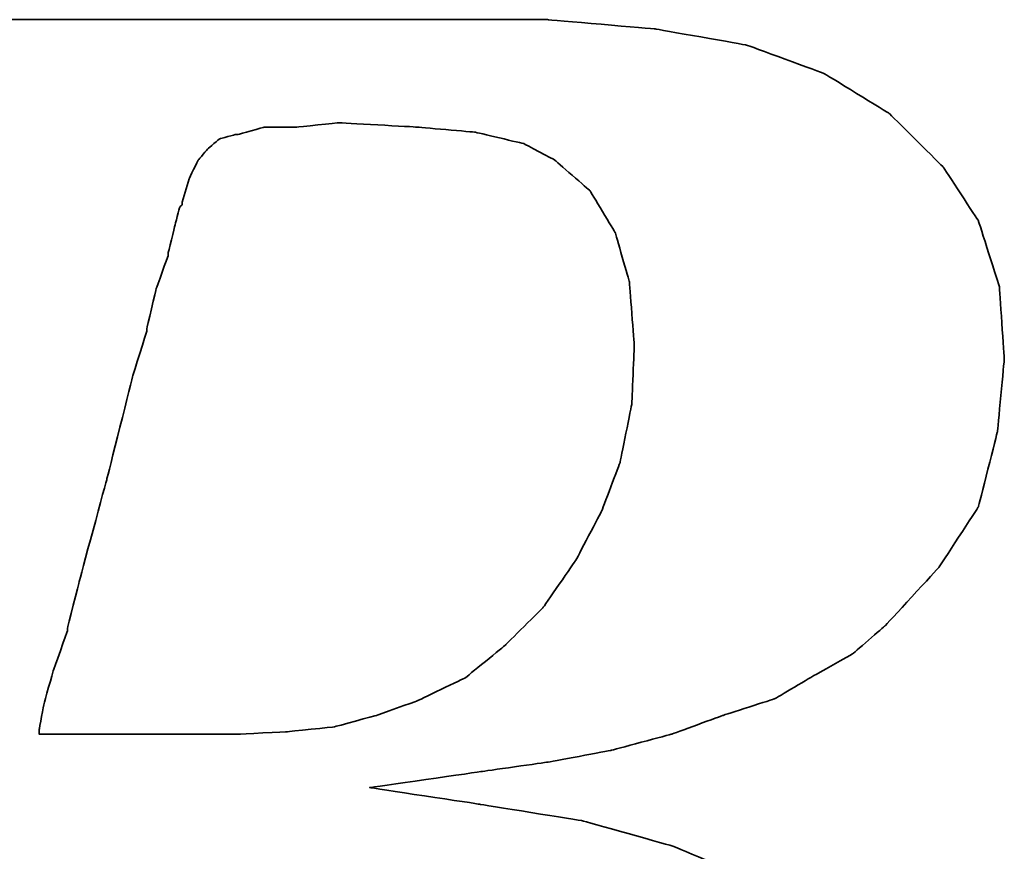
# Model space of a CAD drawing. Extents: x 158 to 713, y 43 to 428.
# Tile 33 of 50: x 674.54 to 675.84, y 90.04 to 91.14. Entities that reach past the tile are written whole.
import ezdxf

# ---------------------------------------------------------------- set-up
doc = ezdxf.new("R2010")
doc.units = 0
doc.header["$MEASUREMENT"] = 0
doc.layers.add('DIM', color=4, linetype='CONTINUOUS')
doc.layers.add('layer 1', color=7, linetype='CONTINUOUS')

# ---------------------------------------------------------------- blocks, each defined once
blk = doc.blocks.new('TBI MOTION logo(完整正式版)')
at = {"layer": 'layer 1', "color": 22, "lineweight": 35}
for points, knots in [([(-64.65375, -6.86375), (-64.65375, -6.86375), (-64.84375, -7.29625), (-64.84375, -7.29625), (-64.84375, -7.29625), (-64.84375, -7.29625), (-64.86875, -7.34375), (-64.86875, -7.34375), (-64.86875, -7.34375), (-64.86875, -7.34375), (-64.86875, -7.36875), (-64.86875, -7.36875), (-64.86875, -7.36875), (-64.86875, -7.36875), (-65.15375, -7.65375), (-65.15375, -7.65375), (-65.15375, -7.65375), (-65.15375, -7.65375), (-65.17875, -7.65375), (-65.17875, -7.65375), (-65.17875, -7.65375), (-65.17875, -7.65375), (-65.20375, -7.67875), (-65.20375, -7.67875), (-65.20375, -7.67875), (-65.20375, -7.67875), (-65.58875, -7.87125), (-65.58875, -7.87125), (-65.58875, -7.87125), (-65.58875, -7.87125), (-65.63375, -7.87125), (-65.63375, -7.87125), (-65.63375, -7.87125), (-65.63375, -7.87125), (-65.65875, -7.89375), (-65.65875, -7.89375), (-65.65875, -7.89375), (-65.65875, -7.89375), (-66.09375, -7.94375), (-66.09375, -7.94375), (-66.09375, -7.94375), (-66.09375, -7.94375), (-66.11375, -7.94375), (-66.11375, -7.94375), (-66.11375, -7.94375), (-66.11375, -7.94375), (-66.16375, -7.94375), (-66.16375, -7.94375), (-66.16375, -7.94375), (-66.16375, -7.94375), (-66.30875, -7.94375), (-66.30875, -7.94375), (-66.30875, -7.94375), (-66.30875, -7.94375), (-66.69375, -7.94375), (-66.69375, -7.94375), (-66.69375, -7.94375), (-66.69375, -7.94375), (-67.07375, -7.94375), (-67.07375, -7.94375), (-67.07375, -7.94375), (-67.07375, -7.94375), (-67.12375, -7.94375), (-67.12375, -7.94375), (-67.12375, -7.94375), (-67.12375, -7.94375), (-67.12375, -7.96625), (-67.12375, -7.96625), (-67.12375, -7.96625), (-67.12375, -7.96625), (-67.14875, -7.99125), (-67.14875, -7.99125), (-67.14875, -7.99125), (-67.14875, -7.99125), (-67.24375, -8.34875), (-67.24375, -8.34875), (-67.24375, -8.34875), (-67.24375, -8.34875), (-67.31375, -8.68625), (-67.31375, -8.68625), (-67.31375, -8.68625), (-67.31375, -8.68625), (-67.26875, -8.68625), (-67.26875, -8.68625), (-67.26875, -8.68625), (-67.26875, -8.68625), (-67.07375, -8.68625), (-67.07375, -8.68625), (-67.07375, -8.68625), (-67.07375, -8.68625), (-66.54875, -8.68625), (-66.54875, -8.68625), (-66.54875, -8.68625), (-66.54875, -8.68625), (-65.82625, -8.68625), (-65.82625, -8.68625), (-65.82625, -8.68625), (-65.82625, -8.68625), (-65.01375, -8.68625), (-65.01375, -8.68625), (-65.01375, -8.68625), (-65.01375, -8.68625), (-64.05375, -8.68625), (-64.05375, -8.68625), (-64.05375, -8.68625), (-64.05375, -8.68625), (-62.08375, -8.68625), (-62.08375, -8.68625), (-62.08375, -8.68625), (-62.08375, -8.68625), (-60.06875, -8.68625), (-60.06875, -8.68625), (-60.06875, -8.68625), (-60.06875, -8.68625), (-59.10875, -8.68625), (-59.10875, -8.68625), (-59.10875, -8.68625), (-59.10875, -8.68625), (-58.29375, -8.68625), (-58.29375, -8.68625), (-58.29375, -8.68625), (-58.29375, -8.68625), (-57.57375, -8.68625), (-57.57375, -8.68625), (-57.57375, -8.68625), (-57.57375, -8.68625), (-57.04875, -8.68625), (-57.04875, -8.68625), (-57.04875, -8.68625), (-57.04875, -8.68625), (-56.85375, -8.68625), (-56.85375, -8.68625), (-56.85375, -8.68625), (-56.85375, -8.68625), (-56.70875, -8.68625), (-56.70875, -8.68625), (-56.70875, -8.68625), (-56.70875, -8.68625), (-56.61375, -8.68625), (-56.61375, -8.68625), (-56.61375, -8.68625), (-56.61375, -8.68625), (-56.56875, -8.68625), (-56.56875, -8.68625), (-56.56875, -8.68625), (-56.56875, -8.68625), (-55.65375, -8.63875), (-55.65375, -8.63875), (-55.65375, -8.63875), (-55.65375, -8.63875), (-54.76875, -8.51875), (-54.76875, -8.51875), (-54.76875, -8.51875), (-54.76875, -8.51875), (-53.90375, -8.30375), (-53.90375, -8.30375), (-53.90375, -8.30375), (-53.90375, -8.30375), (-53.08875, -8.03875), (-53.08875, -8.03875), (-53.08875, -8.03875), (-53.08875, -8.03875), (-52.34375, -7.65375), (-52.34375, -7.65375), (-52.34375, -7.65375), (-52.34375, -7.65375), (-51.69875, -7.29625), (-51.69875, -7.29625), (-51.69875, -7.29625), (-51.69875, -7.29625), (-51.21875, -6.91125), (-51.21875, -6.91125), (-51.21875, -6.91125), (-51.21875, -6.91125), (-50.83375, -6.50375), (-50.83375, -6.50375), (-50.83375, -6.50375), (-50.83375, -6.50375), (-50.44875, -5.94875), (-50.44875, -5.94875), (-50.44875, -5.94875), (-50.44875, -5.94875), (-50.13875, -5.30375), (-50.13875, -5.30375), (-50.13875, -5.30375), (-50.13875, -5.30375), (-49.99375, -4.65375), (-49.99375, -4.65375), (-49.99375, -4.65375), (-49.99375, -4.65375), (-49.92375, -3.98375), (-49.92375, -3.98375), (-49.92375, -3.98375), (-49.92375, -3.98375), (-49.99375, -3.19374), (-49.99375, -3.19374), (-49.99375, -3.19374), (-49.99375, -3.19374), (-50.23374, -2.44874), (-50.23374, -2.44874), (-50.23374, -2.44874), (-50.23374, -2.44874), (-50.59375, -1.87374), (-50.59375, -1.87374), (-50.59375, -1.87374), (-50.59375, -1.87374), (-51.09875, -1.31874), (-51.09875, -1.31874), (-51.09875, -1.31874), (-51.09875, -1.31874), (-51.74375, -0.81875), (-51.74375, -0.81875), (-51.74375, -0.81875), (-51.74375, -0.81875), (-52.53875, -0.48125), (-52.53875, -0.48125), (-52.53875, -0.48125), (-52.53875, -0.48125), (-53.47375, -0.21875), (-53.47375, -0.21875), (-53.47375, -0.21875), (-53.47375, -0.21875), (-54.52875, -0.04874), (-54.52875, -0.04874), (-54.52875, -0.04874), (-54.52875, -0.04874), (-55.65375, 0.12125), (-55.65375, 0.12125), (-55.65375, 0.12125), (-55.65375, 0.12125), (-54.50375, 0.28624), (-54.50375, 0.28624), (-54.50375, 0.28624), (-54.50375, 0.28624), (-53.83375, 0.38124), (-53.83375, 0.38124), (-53.83375, 0.38124), (-53.83375, 0.38124), (-53.18375, 0.50125), (-53.18375, 0.50125), (-53.18375, 0.50125), (-53.18375, 0.50125), (-52.55875, 0.66874), (-52.55875, 0.66874), (-52.55875, 0.66874), (-52.55875, 0.66874), (-52.03375, 0.86124), (-52.03375, 0.86124), (-52.03375, 0.86124), (-52.03375, 0.86124), (-51.50374, 1.03124), (-51.50374, 1.03124), (-51.50374, 1.03124), (-51.50374, 1.03124), (-51.09875, 1.27125), (-51.09875, 1.27125), (-51.09875, 1.27125), (-51.09875, 1.27125), (-50.71375, 1.48624), (-50.71375, 1.48624), (-50.71375, 1.48624), (-50.71375, 1.48624), (-50.37625, 1.77625), (-50.37625, 1.77625), (-50.37625, 1.77625), (-50.37625, 1.77625), (-49.82375, 2.37625), (-49.82375, 2.37625), (-49.82375, 2.37625), (-49.82375, 2.37625), (-49.41875, 2.99625), (-49.41875, 2.99625), (-49.41875, 2.99625), (-49.41875, 2.99625), (-49.22375, 3.76625), (-49.22375, 3.76625), (-49.22375, 3.76625), (-49.22375, 3.76625), (-49.15375, 4.50874), (-49.15375, 4.50874), (-49.15375, 4.50874), (-49.15375, 4.50874), (-49.20375, 5.25125), (-49.20375, 5.25125), (-49.20375, 5.25125), (-49.20375, 5.25125), (-49.41875, 5.92625), (-49.41875, 5.92625), (-49.41875, 5.92625), (-49.41875, 5.92625), (-49.77875, 6.47625), (-49.77875, 6.47625), (-49.77875, 6.47625), (-49.77875, 6.47625), (-50.33125, 7.02624), (-50.33125, 7.02624), (-50.33125, 7.02624), (-50.33125, 7.02624), (-51.00125, 7.43625), (-51.00125, 7.43625), (-51.00125, 7.43625), (-51.00125, 7.43625), (-51.79375, 7.72625), (-51.79375, 7.72625), (-51.79375, 7.72625), (-51.79375, 7.72625), (-52.72875, 7.89124), (-52.72875, 7.89124), (-52.72875, 7.89124), (-52.72875, 7.89124), (-53.83375, 7.98625), (-53.83375, 7.98625), (-53.83375, 7.98625), (-53.83375, 7.98625), (-53.92875, 7.98625), (-53.92875, 7.98625), (-53.92875, 7.98625), (-53.92875, 7.98625), (-54.26375, 7.98625), (-54.26375, 7.98625), (-54.26375, 7.98625), (-54.26375, 7.98625), (-54.74375, 7.98625), (-54.74375, 7.98625), (-54.74375, 7.98625), (-54.74375, 7.98625), (-55.36875, 7.98625), (-55.36875, 7.98625), (-55.36875, 7.98625), (-55.36875, 7.98625), (-56.13375, 7.98625), (-56.13375, 7.98625), (-56.13375, 7.98625), (-56.13375, 7.98625), (-56.94875, 7.98625), (-56.94875, 7.98625), (-56.94875, 7.98625), (-56.94875, 7.98625), (-58.77625, 7.98625), (-58.77625, 7.98625), (-58.77625, 7.98625), (-58.77625, 7.98625), (-60.59875, 7.98625), (-60.59875, 7.98625), (-60.59875, 7.98625), (-60.59875, 7.98625), (-61.41375, 7.98625), (-61.41375, 7.98625), (-61.41375, 7.98625), (-61.41375, 7.98625), (-62.17875, 7.98625), (-62.17875, 7.98625), (-62.17875, 7.98625), (-62.17875, 7.98625), (-62.80375, 7.98625), (-62.80375, 7.98625), (-62.80375, 7.98625), (-62.80375, 7.98625), (-63.30625, 7.98625), (-63.30625, 7.98625), (-63.30625, 7.98625), (-63.30625, 7.98625), (-63.57375, 7.98625), (-63.57375, 7.98625), (-63.57375, 7.98625), (-63.57375, 7.98625), (-63.57375, 7.96375), (-63.57375, 7.96375), (-63.57375, 7.96375), (-63.57375, 7.96375), (-63.59875, 7.94125), (-63.59875, 7.94125), (-63.59875, 7.94125), (-63.59875, 7.94125), (-63.69375, 7.55625), (-63.69375, 7.55625), (-63.69375, 7.55625), (-63.69375, 7.55625), (-63.76375, 7.24624), (-63.76375, 7.24624), (-63.76375, 7.24624), (-63.76375, 7.24624), (-63.23875, 7.24624), (-63.23875, 7.24624), (-63.23875, 7.24624), (-63.23875, 7.24624), (-62.75875, 7.24624), (-62.75875, 7.24624), (-62.75875, 7.24624), (-62.75875, 7.24624), (-62.61125, 7.24624), (-62.61125, 7.24624), (-62.61125, 7.24624), (-62.61125, 7.24624), (-62.56625, 7.24624), (-62.56625, 7.24624), (-62.56625, 7.24624), (-62.56625, 7.24624), (-62.22875, 7.24624), (-62.22875, 7.24624), (-62.22875, 7.24624), (-62.22875, 7.24624), (-62.20375, 7.24624), (-62.20375, 7.24624), (-62.20375, 7.24624), (-62.20375, 7.24624), (-62.17875, 7.21875), (-62.17875, 7.21875), (-62.17875, 7.21875), (-62.17875, 7.21875), (-61.96375, 7.17125), (-61.96375, 7.17125), (-61.96375, 7.17125), (-61.96375, 7.17125), (-61.72375, 7.12624), (-61.72375, 7.12624), (-61.72375, 7.12624), (-61.72375, 7.12624), (-61.70375, 7.12624), (-61.70375, 7.12624), (-61.70375, 7.12624), (-61.70375, 7.12624), (-61.55875, 7.07624), (-61.55875, 7.07624), (-61.55875, 7.07624), (-61.55875, 7.07624), (-61.50875, 7.07624), (-61.50875, 7.07624), (-61.50875, 7.07624), (-61.50875, 7.07624), (-61.48375, 7.02624), (-61.48375, 7.02624), (-61.48375, 7.02624), (-61.48375, 7.02624), (-61.31875, 6.83375), (-61.31875, 6.83375), (-61.31875, 6.83375), (-61.31875, 6.83375), (-61.29375, 6.81125), (-61.29375, 6.81125), (-61.29375, 6.81125), (-61.29375, 6.81125), (-61.29375, 6.78625), (-61.29375, 6.78625), (-61.29375, 6.78625), (-61.29375, 6.78625), (-61.19875, 6.50124), (-61.19875, 6.50124), (-61.19875, 6.50124), (-61.19875, 6.50124), (-61.17375, 6.45124), (-61.17375, 6.45124), (-61.17375, 6.45124), (-61.17375, 6.45124), (-61.19875, 6.40625), (-61.19875, 6.40625), (-61.19875, 6.40625), (-61.19875, 6.40625), (-61.26875, 5.99624), (-61.26875, 5.99624), (-61.26875, 5.99624), (-61.26875, 5.99624), (-61.26875, 5.85125), (-61.26875, 5.85125), (-61.26875, 5.85125), (-61.26875, 5.85125), (-61.26875, 5.82625), (-61.26875, 5.82625), (-61.26875, 5.82625), (-61.26875, 5.82625), (-61.29375, 5.80625), (-61.29375, 5.80625), (-61.29375, 5.80625), (-61.29375, 5.80625), (-61.34125, 5.66125), (-61.34125, 5.66125), (-61.34125, 5.66125), (-61.34125, 5.66125), (-61.41375, 5.44625), (-61.41375, 5.44625), (-61.41375, 5.44625), (-61.41375, 5.44625), (-61.48375, 5.15625), (-61.48375, 5.15625), (-61.48375, 5.15625), (-61.48375, 5.15625), (-61.58375, 4.82124), (-61.58375, 4.82124), (-61.58375, 4.82124), (-61.58375, 4.82124), (-61.79875, 4.00375), (-61.79875, 4.00375), (-61.79875, 4.00375), (-61.79875, 4.00375), (-62.05875, 2.99625), (-62.05875, 2.99625), (-62.05875, 2.99625), (-62.05875, 2.99625), (-62.34875, 1.91625), (-62.34875, 1.91625), (-62.34875, 1.91625), (-62.34875, 1.91625), (-62.97375, -0.41124), (-62.97375, -0.41124), (-62.97375, -0.41124), (-62.97375, -0.41124), (-63.59875, -2.75875), (-63.59875, -2.75875), (-63.59875, -2.75875), (-63.59875, -2.75875), (-63.88375, -3.86374), (-63.88375, -3.86374), (-63.88375, -3.86374), (-63.88375, -3.86374), (-64.14875, -4.82374), (-64.14875, -4.82374), (-64.14875, -4.82374), (-64.14875, -4.82374), (-64.36375, -5.64125), (-64.36375, -5.64125), (-64.36375, -5.64125), (-64.36375, -5.64125), (-64.43625, -5.97625), (-64.43625, -5.97625), (-64.43625, -5.97625), (-64.43625, -5.97625), (-64.50875, -6.28625), (-64.50875, -6.28625), (-64.50875, -6.28625), (-64.50875, -6.28625), (-64.50875, -6.30875), (-64.50875, -6.30875), (-64.50875, -6.30875), (-64.50875, -6.30875), (-64.57875, -6.50375), (-64.57875, -6.50375), (-64.57875, -6.50375), (-64.57875, -6.50375), (-64.62875, -6.69625), (-64.62875, -6.69625), (-64.62875, -6.69625), (-64.62875, -6.69625), (-64.62875, -6.76875), (-64.62875, -6.76875), (-64.62875, -6.76875), (-64.62875, -6.76875), (-64.62875, -6.81375), (-64.62875, -6.81375), (-64.62875, -6.81375), (-64.62875, -6.81375), (-64.62875, -6.83875), (-64.62875, -6.83875), (-64.62875, -6.83875), (-64.62875, -6.83875), (-64.65375, -6.86375), (-64.65375, -6.86375)], [0, 0, 0, 0, 0.00719424, 0.00719424, 0.00719424, 0.00719425, 0.01438849, 0.01438849, 0.01438849, 0.0143885, 0.02158273, 0.02158273, 0.02158273, 0.02158274, 0.02877698, 0.02877698, 0.02877698, 0.02877699, 0.03597122, 0.03597122, 0.03597122, 0.03597123, 0.04316547, 0.04316547, 0.04316547, 0.04316548, 0.05035971, 0.05035971, 0.05035971, 0.05035972, 0.05755396, 0.05755396, 0.05755396, 0.05755397, 0.0647482, 0.0647482, 0.0647482, 0.06474821, 0.07194245, 0.07194245, 0.07194245, 0.07194246, 0.07913669, 0.07913669, 0.07913669, 0.0791367, 0.08633094, 0.08633094, 0.08633094, 0.08633095, 0.09352518, 0.09352518, 0.09352518, 0.09352519, 0.10071942, 0.10071942, 0.10071942, 0.10071943, 0.10791367, 0.10791367, 0.10791367, 0.10791368, 0.11510791, 0.11510791, 0.11510791, 0.11510792, 0.12230216, 0.12230216, 0.12230216, 0.12230217, 0.1294964, 0.1294964, 0.1294964, 0.12949641, 0.13669065, 0.13669065, 0.13669065, 0.13669066, 0.14388489, 0.14388489, 0.14388489, 0.1438849, 0.15107914, 0.15107914, 0.15107914, 0.15107915, 0.15827338, 0.15827338, 0.15827338, 0.15827339, 0.16546763, 0.16546763, 0.16546763, 0.16546764, 0.17266187, 0.17266187, 0.17266187, 0.17266188, 0.17985612, 0.17985612, 0.17985612, 0.17985613, 0.18705036, 0.18705036, 0.18705036, 0.18705037, 0.1942446, 0.1942446, 0.1942446, 0.19424461, 0.20143885, 0.20143885, 0.20143885, 0.20143886, 0.20863309, 0.20863309, 0.20863309, 0.2086331, 0.21582734, 0.21582734, 0.21582734, 0.21582735, 0.22302158, 0.22302158, 0.22302158, 0.22302159, 0.23021583, 0.23021583, 0.23021583, 0.23021584, 0.23741007, 0.23741007, 0.23741007, 0.23741008, 0.24460432, 0.24460432, 0.24460432, 0.24460433, 0.25179856, 0.25179856, 0.25179856, 0.25179857, 0.25899281, 0.25899281, 0.25899281, 0.25899282, 0.26618705, 0.26618705, 0.26618705, 0.26618706, 0.27338129, 0.27338129, 0.27338129, 0.2733813, 0.28057554, 0.28057554, 0.28057554, 0.28057555, 0.28776978, 0.28776978, 0.28776978, 0.28776979, 0.29496403, 0.29496403, 0.29496403, 0.29496404, 0.30215827, 0.30215827, 0.30215827, 0.30215828, 0.30935252, 0.30935252, 0.30935252, 0.30935253, 0.31654676, 0.31654676, 0.31654676, 0.31654677, 0.32374101, 0.32374101, 0.32374101, 0.32374102, 0.33093525, 0.33093525, 0.33093525, 0.33093526, 0.3381295, 0.3381295, 0.3381295, 0.33812951, 0.34532374, 0.34532374, 0.34532374, 0.34532375, 0.35251799, 0.35251799, 0.35251799, 0.352518, 0.35971223, 0.35971223, 0.35971223, 0.35971224, 0.36690647, 0.36690647, 0.36690647, 0.36690648, 0.37410072, 0.37410072, 0.37410072, 0.37410073, 0.38129496, 0.38129496, 0.38129496, 0.38129497, 0.38848921, 0.38848921, 0.38848921, 0.38848922, 0.39568345, 0.39568345, 0.39568345, 0.39568346, 0.4028777, 0.4028777, 0.4028777, 0.40287771, 0.41007194, 0.41007194, 0.41007194, 0.41007195, 0.41726619, 0.41726619, 0.41726619, 0.4172662, 0.42446043, 0.42446043, 0.42446043, 0.42446044, 0.43165468, 0.43165468, 0.43165468, 0.43165469, 0.43884892, 0.43884892, 0.43884892, 0.43884893, 0.44604317, 0.44604317, 0.44604317, 0.44604318, 0.45323741, 0.45323741, 0.45323741, 0.45323742, 0.46043165, 0.46043165, 0.46043165, 0.46043166, 0.4676259, 0.4676259, 0.4676259, 0.46762591, 0.47482014, 0.47482014, 0.47482014, 0.47482015, 0.48201439, 0.48201439, 0.48201439, 0.4820144, 0.48920863, 0.48920863, 0.48920863, 0.48920864, 0.49640288, 0.49640288, 0.49640288, 0.49640289, 0.50359712, 0.50359712, 0.50359712, 0.50359713, 0.51079137, 0.51079137, 0.51079137, 0.51079138, 0.51798561, 0.51798561, 0.51798561, 0.51798562, 0.52517986, 0.52517986, 0.52517986, 0.52517987, 0.5323741, 0.5323741, 0.5323741, 0.53237411, 0.53956835, 0.53956835, 0.53956835, 0.53956836, 0.54676259, 0.54676259, 0.54676259, 0.5467626, 0.55395683, 0.55395683, 0.55395683, 0.55395684, 0.56115108, 0.56115108, 0.56115108, 0.56115109, 0.56834532, 0.56834532, 0.56834532, 0.56834533, 0.57553957, 0.57553957, 0.57553957, 0.57553958, 0.58273381, 0.58273381, 0.58273381, 0.58273382, 0.58992806, 0.58992806, 0.58992806, 0.58992807, 0.5971223, 0.5971223, 0.5971223, 0.59712231, 0.60431655, 0.60431655, 0.60431655, 0.60431656, 0.61151079, 0.61151079, 0.61151079, 0.6115108, 0.61870504, 0.61870504, 0.61870504, 0.61870505, 0.62589928, 0.62589928, 0.62589928, 0.62589929, 0.63309353, 0.63309353, 0.63309353, 0.63309354, 0.64028777, 0.64028777, 0.64028777, 0.64028778, 0.64748201, 0.64748201, 0.64748201, 0.64748202, 0.65467626, 0.65467626, 0.65467626, 0.65467627, 0.6618705, 0.6618705, 0.6618705, 0.66187051, 0.66906475, 0.66906475, 0.66906475, 0.66906476, 0.67625899, 0.67625899, 0.67625899, 0.676259, 0.68345324, 0.68345324, 0.68345324, 0.68345325, 0.69064748, 0.69064748, 0.69064748, 0.69064749, 0.69784173, 0.69784173, 0.69784173, 0.69784174, 0.70503597, 0.70503597, 0.70503597, 0.70503598, 0.71223022, 0.71223022, 0.71223022, 0.71223023, 0.71942446, 0.71942446, 0.71942446, 0.71942447, 0.72661871, 0.72661871, 0.72661871, 0.72661872, 0.73381295, 0.73381295, 0.73381295, 0.73381296, 0.74100719, 0.74100719, 0.74100719, 0.7410072, 0.74820144, 0.74820144, 0.74820144, 0.74820145, 0.75539568, 0.75539568, 0.75539568, 0.75539569, 0.76258993, 0.76258993, 0.76258993, 0.76258994, 0.76978417, 0.76978417, 0.76978417, 0.76978418, 0.77697842, 0.77697842, 0.77697842, 0.77697843, 0.78417266, 0.78417266, 0.78417266, 0.78417267, 0.79136691, 0.79136691, 0.79136691, 0.79136692, 0.79856115, 0.79856115, 0.79856115, 0.79856116, 0.8057554, 0.8057554, 0.8057554, 0.80575541, 0.81294964, 0.81294964, 0.81294964, 0.81294965, 0.82014388, 0.82014388, 0.82014388, 0.82014389, 0.82733813, 0.82733813, 0.82733813, 0.82733814, 0.83453237, 0.83453237, 0.83453237, 0.83453238, 0.84172662, 0.84172662, 0.84172662, 0.84172663, 0.84892086, 0.84892086, 0.84892086, 0.84892087, 0.85611511, 0.85611511, 0.85611511, 0.85611512, 0.86330935, 0.86330935, 0.86330935, 0.86330936, 0.8705036, 0.8705036, 0.8705036, 0.87050361, 0.87769784, 0.87769784, 0.87769784, 0.87769785, 0.88489209, 0.88489209, 0.88489209, 0.8848921, 0.89208633, 0.89208633, 0.89208633, 0.89208634, 0.89928058, 0.89928058, 0.89928058, 0.89928059, 0.90647482, 0.90647482, 0.90647482, 0.90647483, 0.91366906, 0.91366906, 0.91366906, 0.91366907, 0.92086331, 0.92086331, 0.92086331, 0.92086332, 0.92805755, 0.92805755, 0.92805755, 0.92805756, 0.9352518, 0.9352518, 0.9352518, 0.93525181, 0.94244604, 0.94244604, 0.94244604, 0.94244605, 0.94964029, 0.94964029, 0.94964029, 0.9496403, 0.95683453, 0.95683453, 0.95683453, 0.95683454, 0.96402878, 0.96402878, 0.96402878, 0.96402879, 0.97122302, 0.97122302, 0.97122302, 0.97122303, 0.97841727, 0.97841727, 0.97841727, 0.97841728, 0.98561151, 0.98561151, 0.98561151, 0.98561152, 0.99280576, 0.99280576, 0.99280576, 0.99280577, 1, 1, 1, 1]), ([(-57.50375, 6.35625), (-57.50375, 6.35625), (-57.57375, 6.11625), (-57.57375, 6.11625), (-57.57375, 6.11625), (-57.57375, 6.11625), (-57.57375, 6.09125), (-57.57375, 6.09125), (-57.57375, 6.09125), (-57.57375, 6.09125), (-57.59875, 6.06625), (-57.59875, 6.06625), (-57.59875, 6.06625), (-57.59875, 6.06625), (-57.64875, 5.87625), (-57.64875, 5.87625), (-57.64875, 5.87625), (-57.64875, 5.87625), (-57.71875, 5.58875), (-57.71875, 5.58875), (-57.71875, 5.58875), (-57.71875, 5.58875), (-57.71875, 5.56625), (-57.71875, 5.56625), (-57.71875, 5.56625), (-57.71875, 5.56625), (-57.83875, 5.23125), (-57.83875, 5.23125), (-57.83875, 5.23125), (-57.83875, 5.23125), (-57.93625, 4.82124), (-57.93625, 4.82124), (-57.93625, 4.82124), (-57.93625, 4.82124), (-57.93625, 4.79624), (-57.93625, 4.79624), (-57.93625, 4.79624), (-57.93625, 4.79624), (-58.07875, 4.34125), (-58.07875, 4.34125), (-58.07875, 4.34125), (-58.07875, 4.34125), (-58.34375, 3.28625), (-58.34375, 3.28625), (-58.34375, 3.28625), (-58.34375, 3.28625), (-58.62875, 2.23124), (-58.62875, 2.23124), (-58.62875, 2.23124), (-58.62875, 2.23124), (-58.74875, 1.75125), (-58.74875, 1.75125), (-58.74875, 1.75125), (-58.74875, 1.75125), (-58.74875, 1.72625), (-58.74875, 1.72625), (-58.74875, 1.72625), (-58.74875, 1.72625), (-58.89375, 1.31625), (-58.89375, 1.31625), (-58.89375, 1.31625), (-58.89375, 1.31625), (-58.98875, 0.98124), (-58.98875, 0.98124), (-58.98875, 0.98124), (-58.98875, 0.98124), (-59.03875, 0.71625), (-59.03875, 0.71625), (-59.03875, 0.71625), (-59.03875, 0.71625), (-59.03875, 0.66874), (-59.03875, 0.66874), (-59.03875, 0.66874), (-59.03875, 0.66874), (-58.91875, 0.66874), (-58.91875, 0.66874), (-58.91875, 0.66874), (-58.91875, 0.66874), (-58.53375, 0.66874), (-58.53375, 0.66874), (-58.53375, 0.66874), (-58.53375, 0.66874), (-58.10375, 0.66874), (-58.10375, 0.66874), (-58.10375, 0.66874), (-58.10375, 0.66874), (-57.66875, 0.66874), (-57.66875, 0.66874), (-57.66875, 0.66874), (-57.66875, 0.66874), (-57.33375, 0.66874), (-57.33375, 0.66874), (-57.33375, 0.66874), (-57.33375, 0.66874), (-57.09375, 0.66874), (-57.09375, 0.66874), (-57.09375, 0.66874), (-57.09375, 0.66874), (-56.99875, 0.66874), (-56.99875, 0.66874), (-56.99875, 0.66874), (-56.99875, 0.66874), (-56.49375, 0.69374), (-56.49375, 0.69374), (-56.49375, 0.69374), (-56.49375, 0.69374), (-56.01375, 0.74374), (-56.01375, 0.74374), (-56.01375, 0.74374), (-56.01375, 0.74374), (-55.58375, 0.86124), (-55.58375, 0.86124), (-55.58375, 0.86124), (-55.58375, 0.86124), (-55.17375, 1.00624), (-55.17375, 1.00624), (-55.17375, 1.00624), (-55.17375, 1.00624), (-54.67375, 1.24625), (-54.67375, 1.24625), (-54.67375, 1.24625), (-54.67375, 1.24625), (-54.26375, 1.58124), (-54.26375, 1.58124), (-54.26375, 1.58124), (-54.26375, 1.58124), (-53.87875, 1.96374), (-53.87875, 1.96374), (-53.87875, 1.96374), (-53.87875, 1.96374), (-53.54375, 2.44625), (-53.54375, 2.44625), (-53.54375, 2.44625), (-53.54375, 2.44625), (-53.27875, 2.95125), (-53.27875, 2.95125), (-53.27875, 2.95125), (-53.27875, 2.95125), (-53.08875, 3.45124), (-53.08875, 3.45124), (-53.08875, 3.45124), (-53.08875, 3.45124), (-52.96875, 4.05124), (-52.96875, 4.05124), (-52.96875, 4.05124), (-52.96875, 4.05124), (-52.94375, 4.65125), (-52.94375, 4.65125), (-52.94375, 4.65125), (-52.94375, 4.65125), (-52.99375, 5.30125), (-52.99375, 5.30125), (-52.99375, 5.30125), (-52.99375, 5.30125), (-53.13875, 5.80625), (-53.13875, 5.80625), (-53.13875, 5.80625), (-53.13875, 5.80625), (-53.39875, 6.23625), (-53.39875, 6.23625), (-53.39875, 6.23625), (-53.39875, 6.23625), (-53.75875, 6.54875), (-53.75875, 6.54875), (-53.75875, 6.54875), (-53.75875, 6.54875), (-54.07375, 6.71625), (-54.07375, 6.71625), (-54.07375, 6.71625), (-54.07375, 6.71625), (-54.57375, 6.83375), (-54.57375, 6.83375), (-54.57375, 6.83375), (-54.57375, 6.83375), (-55.17375, 6.88625), (-55.17375, 6.88625), (-55.17375, 6.88625), (-55.17375, 6.88625), (-55.96875, 6.93125), (-55.96875, 6.93125), (-55.96875, 6.93125), (-55.96875, 6.93125), (-56.39875, 6.88625), (-56.39875, 6.88625), (-56.39875, 6.88625), (-56.39875, 6.88625), (-56.42125, 6.88625), (-56.42125, 6.88625), (-56.42125, 6.88625), (-56.42125, 6.88625), (-56.73375, 6.88625), (-56.73375, 6.88625), (-56.73375, 6.88625), (-56.73375, 6.88625), (-56.99875, 6.81125), (-56.99875, 6.81125), (-56.99875, 6.81125), (-56.99875, 6.81125), (-57.02375, 6.81125), (-57.02375, 6.81125), (-57.02375, 6.81125), (-57.02375, 6.81125), (-57.18875, 6.76625), (-57.18875, 6.76625), (-57.18875, 6.76625), (-57.18875, 6.76625), (-57.30875, 6.66625), (-57.30875, 6.66625), (-57.30875, 6.66625), (-57.30875, 6.66625), (-57.40875, 6.54875), (-57.40875, 6.54875), (-57.40875, 6.54875), (-57.40875, 6.54875), (-57.50375, 6.35625), (-57.50375, 6.35625)], [0, 0, 0, 0, 0.01851852, 0.01851852, 0.01851852, 0.01851853, 0.03703704, 0.03703704, 0.03703704, 0.03703705, 0.05555556, 0.05555556, 0.05555556, 0.05555557, 0.07407407, 0.07407407, 0.07407407, 0.07407408, 0.09259259, 0.09259259, 0.09259259, 0.0925926, 0.11111111, 0.11111111, 0.11111111, 0.11111112, 0.12962963, 0.12962963, 0.12962963, 0.12962964, 0.14814815, 0.14814815, 0.14814815, 0.14814816, 0.16666667, 0.16666667, 0.16666667, 0.16666668, 0.18518519, 0.18518519, 0.18518519, 0.1851852, 0.2037037, 0.2037037, 0.2037037, 0.20370371, 0.22222222, 0.22222222, 0.22222222, 0.22222223, 0.24074074, 0.24074074, 0.24074074, 0.24074075, 0.25925926, 0.25925926, 0.25925926, 0.25925927, 0.27777778, 0.27777778, 0.27777778, 0.27777779, 0.2962963, 0.2962963, 0.2962963, 0.29629631, 0.31481481, 0.31481481, 0.31481481, 0.31481482, 0.33333333, 0.33333333, 0.33333333, 0.33333334, 0.35185185, 0.35185185, 0.35185185, 0.35185186, 0.37037037, 0.37037037, 0.37037037, 0.37037038, 0.38888889, 0.38888889, 0.38888889, 0.3888889, 0.40740741, 0.40740741, 0.40740741, 0.40740742, 0.42592593, 0.42592593, 0.42592593, 0.42592594, 0.44444444, 0.44444444, 0.44444444, 0.44444445, 0.46296296, 0.46296296, 0.46296296, 0.46296297, 0.48148148, 0.48148148, 0.48148148, 0.48148149, 0.5, 0.5, 0.5, 0.50000001, 0.51851852, 0.51851852, 0.51851852, 0.51851853, 0.53703704, 0.53703704, 0.53703704, 0.53703705, 0.55555556, 0.55555556, 0.55555556, 0.55555557, 0.57407407, 0.57407407, 0.57407407, 0.57407408, 0.59259259, 0.59259259, 0.59259259, 0.5925926, 0.61111111, 0.61111111, 0.61111111, 0.61111112, 0.62962963, 0.62962963, 0.62962963, 0.62962964, 0.64814815, 0.64814815, 0.64814815, 0.64814816, 0.66666667, 0.66666667, 0.66666667, 0.66666668, 0.68518519, 0.68518519, 0.68518519, 0.6851852, 0.7037037, 0.7037037, 0.7037037, 0.70370371, 0.72222222, 0.72222222, 0.72222222, 0.72222223, 0.74074074, 0.74074074, 0.74074074, 0.74074075, 0.75925926, 0.75925926, 0.75925926, 0.75925927, 0.77777778, 0.77777778, 0.77777778, 0.77777779, 0.7962963, 0.7962963, 0.7962963, 0.79629631, 0.81481481, 0.81481481, 0.81481481, 0.81481482, 0.83333333, 0.83333333, 0.83333333, 0.83333334, 0.85185185, 0.85185185, 0.85185185, 0.85185186, 0.87037037, 0.87037037, 0.87037037, 0.87037038, 0.88888889, 0.88888889, 0.88888889, 0.8888889, 0.90740741, 0.90740741, 0.90740741, 0.90740742, 0.92592593, 0.92592593, 0.92592593, 0.92592594, 0.94444444, 0.94444444, 0.94444444, 0.94444445, 0.96296296, 0.96296296, 0.96296296, 0.96296297, 0.98148148, 0.98148148, 0.98148148, 0.98148149, 1, 1, 1, 1])]:
    blk.add_open_spline(points, degree=3, knots=knots, dxfattribs=at)

msp = doc.modelspace()

# ---------------------------------------------------------------- block references
at = {"layer": 'DIM', "xscale": 0.1295999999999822, "yscale": 0.1295999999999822, "zscale": 0.1295999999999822}
msp.add_blockref('TBI MOTION logo(完整正式版)', (682.2127, 90.1096), dxfattribs=at)

doc.saveas('drawing.dxf')
